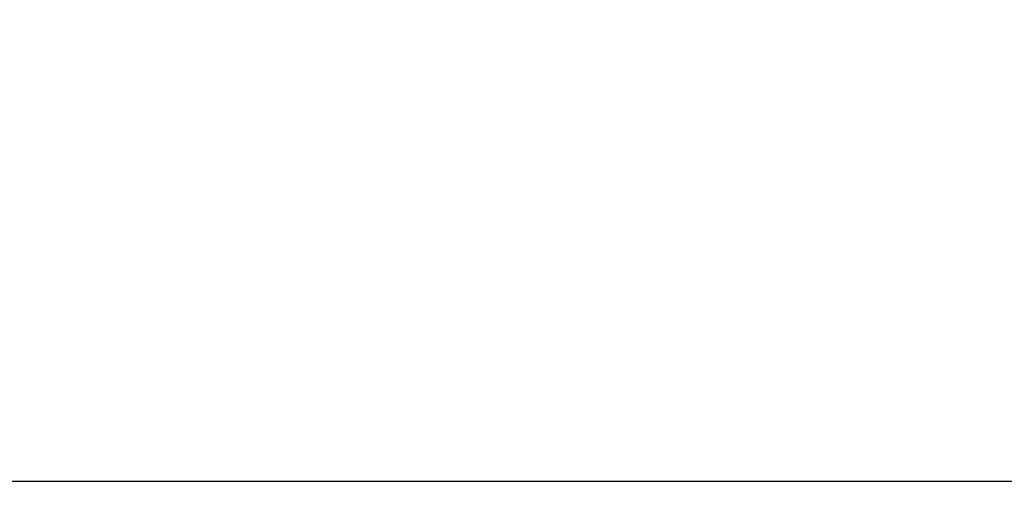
# Model space of a CAD drawing. Header units: millimetres. Extents: x 37 to 401, y 8 to 280.
# Tile 25 of 36: x 169 to 211, y 178 to 198. Entities that reach past the tile are written whole.
import ezdxf

# ---------------------------------------------------------------- set-up
doc = ezdxf.new("R2010")
doc.units = ezdxf.units.MM
doc.layers.add('FORMATO', color=179, linetype='Continuous')
doc.styles.add('SLDTEXTSTYLE0', font='TXT', dxfattribs={"width": 0.75})
doc.dimstyles.new('SLDDIMSTYLE0', dxfattribs={"dimtxt": 3.5, "dimasz": 3.302, "dimexe": 0, "dimexo": 0.0625, "dimgap": 0.875, "dimtad": 1, "dimdec": 0, "dimlfac": 1.5, "dimrnd": 1e-09, "dimzin": 12, "dimdsep": 46, "dimtxsty": 'SLDTEXTSTYLE0', "dimsah": 1, "dimcen": 0.09, "dimadec": 0, "dimazin": 3, "dimtfac": 1, "dimtofl": 0, "dimtmove": 0, "dimatfit": 3, "dimfxl": 0, "dimfrac": 2, "dimtolj": 1, "dimtzin": 12, "dimarcsym": 0})

# ---------------------------------------------------------------- blocks, each defined once
blk = doc.blocks.new('_D')
at = {"layer": 'FORMATO'}
for p, q in [((86.031, 217.251), (86.031, 177.882)), ((223.089, 214.162), (223.089, 177.882)), ((223.089, 178.882), (86.031, 178.882))]:
    blk.add_line(p, q, dxfattribs=at)
for points in [[(86.031, 178.882), (89.333, 178.374), (89.333, 179.39)], [(223.089, 178.882), (219.787, 179.39), (219.787, 178.374)]]:
    blk.add_solid(points, dxfattribs=at)
at = {"layer": 'FORMATO', "insert": (144.162, 183.394), "char_height": 3.5, "attachment_point": 1, "style": 'SLDTEXTSTYLE0'}
blk.add_mtext('206', dxfattribs=at)

msp = doc.modelspace()

# ---------------------------------------------------------------- dimensions: what is measured, and where the dimension line sits
at = {"layer": 'FORMATO'}
dim = msp.add_linear_dim(base=(86.03085, 178.88208), p1=(223.08868, 215.1615), p2=(86.03085, 218.25107), dimstyle='SLDDIMSTYLE0', dxfattribs=at)
dim.commit()
dim.dimension.update_dxf_attribs({"geometry": '_D', "text_midpoint": (148.04126, 178.88208), "dimtype": 160})

doc.saveas('drawing.dxf')
